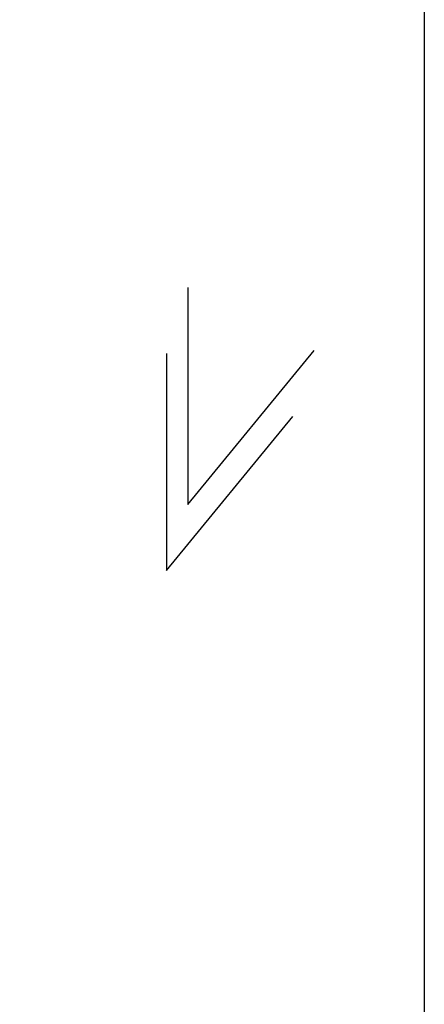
# Model space of a CAD drawing. Header units: inches. Extents: x 6778 to 7415, y 45 to 1090.
# Tile 40 of 41: x 7291 to 7415, y 403 to 706. Entities that reach past the tile are written whole.
import ezdxf

# ---------------------------------------------------------------- set-up
doc = ezdxf.new("R2010")
doc.units = ezdxf.units.IN
doc.header["$MEASUREMENT"] = 0

msp = doc.modelspace()

# ---------------------------------------------------------------- linework, layer by layer
at = {"color": 3, "ltscale": 2}
for p, q in [((7342.605, 623.923), (7342.605, 557.061)), ((7342.605, 557.061), (7381.501, 604.487)), ((7336.041, 603.588), (7336.041, 536.725)), ((7336.041, 536.725), (7374.937, 584.151))]:
    msp.add_line(p, q, dxfattribs=at)
at = {"linetype": 'ByBlock'}
msp.add_lwpolyline([(6777.929, 1090.206), (7415.437, 1090.206), (7415.437, 45.459), (6777.929, 45.459)], close=True, dxfattribs=at)

doc.saveas('drawing.dxf')
